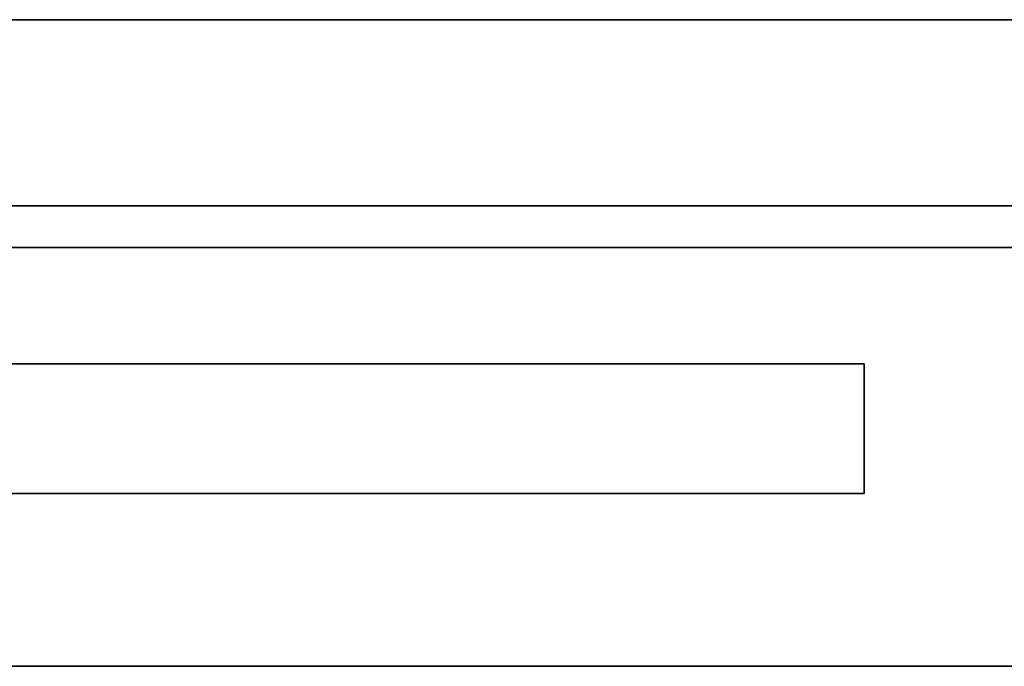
# Model space of a CAD drawing. Header units: millimetres. Extents: x 2 to 1120, y -2 to 861.
# Tile 58 of 226: x 351 to 357, y 287 to 291. Entities that reach past the tile are written whole.
import ezdxf

# ---------------------------------------------------------------- set-up
doc = ezdxf.new("R2010")
doc.units = ezdxf.units.MM

msp = doc.modelspace()

# ---------------------------------------------------------------- linework, layer by layer
at = {"color": 8, "linetype": 'Continuous', "lineweight": 35}
for p, q in [((387.7452, 291.0071), (330.5283, 291.0071)), ((349.3479, 289.6135), (387.7452, 289.6135))]:
    msp.add_line(p, q, dxfattribs=at)
at = {"color": 7, "linetype": 'Continuous', "lineweight": 35}
for p, q in [((330.5283, 289.8675), (387.7452, 289.8675)), ((349.3447, 288.901), (355.9283, 288.901)), ((355.9283, 288.901), (355.9283, 288.1072)), ((355.9283, 288.1072), (349.3447, 288.1072)), ((349.3447, 287.0489), (387.7452, 287.0489))]:
    msp.add_line(p, q, dxfattribs=at)

doc.saveas('drawing.dxf')
